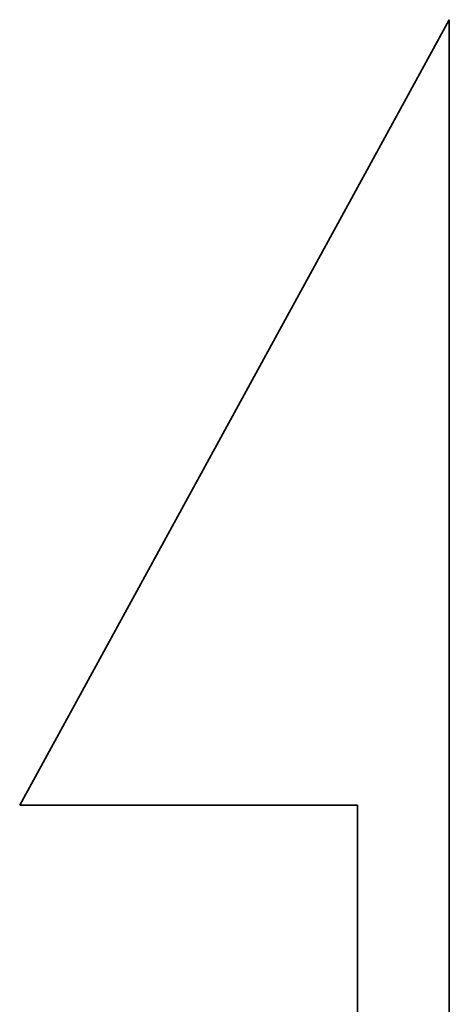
# Model space of a CAD drawing. Header units: millimetres. Extents: x 13 to 139, y 34 to 107.
# Tile 44 of 46: x 91.466 to 91.717, y 76.433 to 77.008. Entities that reach past the tile are written whole.
import ezdxf

# ---------------------------------------------------------------- set-up
doc = ezdxf.new("R2010")
doc.units = ezdxf.units.MM
doc.layers.add('DIM', color=4, linetype='CONTINUOUS')
doc.layers.add('layer 1', color=7, linetype='CONTINUOUS')

# ---------------------------------------------------------------- blocks, each defined once
blk = doc.blocks.new('TBI MOTION logo(完整正式版)')
at = {"layer": 'layer 1', "color": 22, "lineweight": 35}
blk.add_open_spline([(75.90875, -9.47875), (75.90875, -9.47875), (75.90875, -12.28625), (75.90875, -12.28625), (75.90875, -12.28625), (75.90875, -12.28625), (75.90875, -12.47875), (75.90875, -12.47875), (75.90875, -12.47875), (75.90875, -12.47875), (75.71625, -12.47875), (75.71625, -12.47875), (75.71625, -12.47875), (75.71625, -12.47875), (-88.32875, -12.47875), (-88.32875, -12.47875), (-88.32875, -12.47875), (-88.32875, -12.47875), (-88.32875, -13.29375), (-88.32875, -13.29375), (-88.32875, -13.29375), (-88.32875, -13.29375), (82.89125, -13.29375), (82.89125, -13.29375), (82.89125, -13.29375), (82.89125, -13.29375), (75.90875, -9.47875), (75.90875, -9.47875)], degree=3, knots=[0, 0, 0, 0, 0.1428571, 0.1428571, 0.1428571, 0.1428572, 0.2857143, 0.2857143, 0.2857143, 0.2857143, 0.4285714, 0.4285714, 0.4285714, 0.4285714, 0.5714286, 0.5714286, 0.5714286, 0.5714286, 0.7142857, 0.7142857, 0.7142857, 0.7142857, 0.8571429, 0.8571429, 0.8571429, 0.8571429, 1, 1, 1, 1], dxfattribs=at)

msp = doc.modelspace()

# ---------------------------------------------------------------- block references
at = {"layer": 'DIM', "color": 7, "xscale": 0.0656763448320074, "yscale": 0.0656763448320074, "zscale": 0.0656763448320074, "rotation": 90}
msp.add_blockref('TBI MOTION logo(完整正式版)', (90.84348, 71.56357), dxfattribs=at)

doc.saveas('drawing.dxf')
